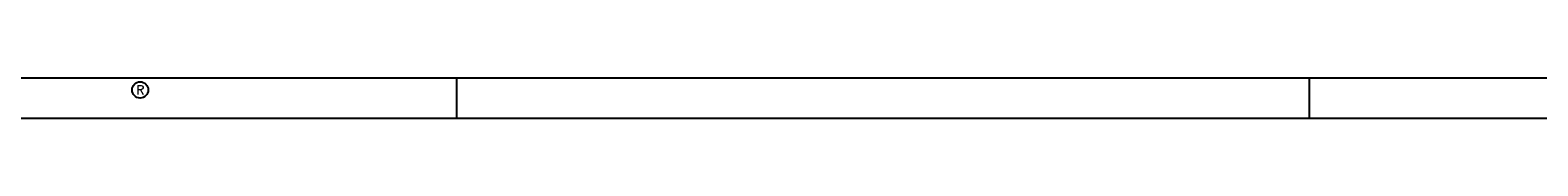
# Model space of a CAD drawing. Extents: x -48435 to 59450, y 0 to 70650.
# Tile 8 of 26: x 1695 to 20263, y 0 to 500. Entities that reach past the tile are written whole.
import ezdxf
from ezdxf.enums import TextEntityAlignment as Align

# ---------------------------------------------------------------- set-up
doc = ezdxf.new("R2010")
doc.units = 0
doc.header["$LTSCALE"] = 50
doc.layers.add('00KAD025', color=2, linetype='CONTINUOUS')
doc.layers.add('00KAD070', color=5, linetype='CONTINUOUS')
doc.styles.add('ROMANS', font='romans', dxfattribs={"oblique": 15})

msp = doc.modelspace()

# ---------------------------------------------------------------- linework, layer by layer
at = {"layer": '00KAD025', "linetype": 'CONTINUOUS'}
for p, q in [((6950, 0), (6950, 500)), ((17450, 0), (17450, 500)), ((-48434.5422, 0), (59450, 0))]:
    msp.add_line(p, q, dxfattribs=at)
msp.add_circle((3050, 350), 100, dxfattribs=at)
at = {"layer": '00KAD070', "linetype": 'CONTINUOUS'}
msp.add_line((-47934.5422, 500), (58950, 500), dxfattribs=at)

# ---------------------------------------------------------------- texts
at = {"layer": '00KAD025', "linetype": 'CONTINUOUS', "style": 'ROMANS'}
msp.add_text('R', height=110, dxfattribs=at).set_placement((3050, 350), align=Align.MIDDLE)

doc.saveas('drawing.dxf')
